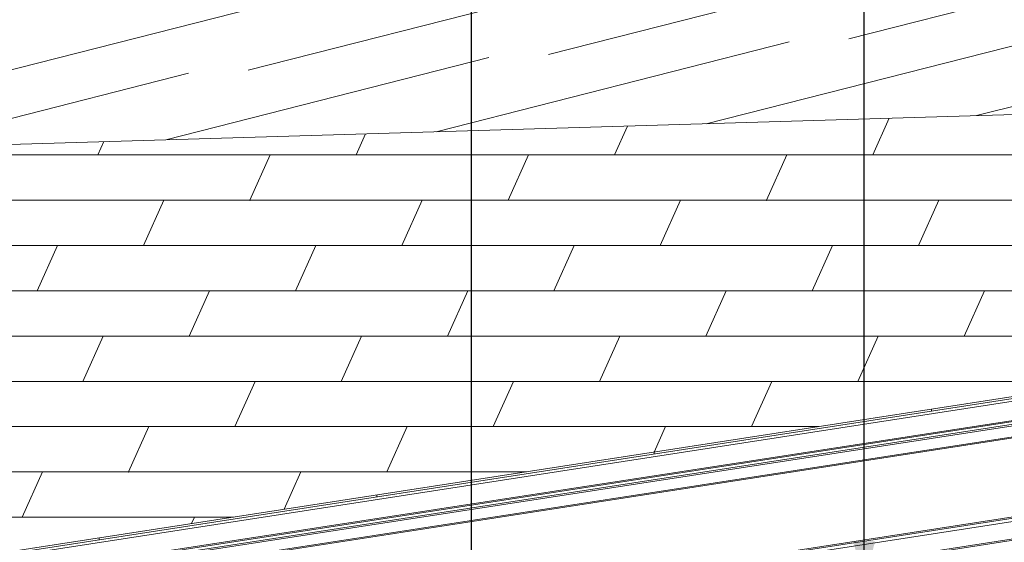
# Model space of a CAD drawing. Header units: millimetres. Extents: x -65 to 293624, y -1905 to 31061.
# Tile 251 of 256: x 121997 to 124203, y 24430 to 25601. Entities that reach past the tile are written whole.
import ezdxf

# ---------------------------------------------------------------- set-up
doc = ezdxf.new("R2010")
doc.units = ezdxf.units.MM
doc.header["$MEASUREMENT"] = 0
for name, color, linetype in [('00 Tekst.AR', 7, 'Continuous'), ('1248 Vihmaveerennid.AR', 7, 'Continuous'), ('1263 Katusekate - plekk.AR', 7, 'Continuous')]:
    doc.layers.add(name, color=color, linetype=linetype)
doc.dimstyles.new('GENERATED_STYLE__1', dxfattribs={"dimtxt": 0.18, "dimasz": 91.2, "dimexe": 0.18, "dimexo": 0.0625, "dimgap": 0, "dimtad": 0, "dimtih": 1, "dimtoh": 1, "dimdec": 4, "dimzin": 0, "dimdsep": 46, "dimcen": 0.09, "dimadec": 0, "dimazin": 0, "dimtfac": 1, "dimtdec": 4, "dimtmove": 0, "dimatfit": 3, "dimldrblk": 'ARROWHEAD_5', "dimfxl": 0, "dimtolj": 1, "dimtzin": 0, "dimarcsym": 0})

# ---------------------------------------------------------------- blocks, each defined once
blk = doc.blocks.new('Section Element_1415_3', base_point=(20443.1, 12361.4))
at = {"layer": '1263 Katusekate - plekk.AR', "linetype": 'Continuous', "lineweight": 0, "true_color": 0x000000}
h = blk.add_hatch(dxfattribs=at)
h.set_pattern_fill('Valtsplekk_1_0003', color=178, style=0, pattern_type=2)
h.set_pattern_definition([(14.2581, (89987.18, 24697.27), (-534.76956, 2e-10), [])])
h.paths.add_polyline_path([(131031.9, 26506.4), (115444, 25127.9), (115856.9, 25140.1), (131031.9, 25933)])
blk = doc.blocks.new('Section Element_1428_3', base_point=(20443.1, 12361.4))
at = {"layer": '1248 Vihmaveerennid.AR', "color": 7, "linetype": 'Continuous', "lineweight": 13}
for p, q in [((107381.9, 22154), (129281.9, 25532.6)), ((107388.8, 22149.1), (129261.3, 25523.5)), ((107406.7, 22109.2), (129256.3, 25480)), ((107407, 22106.9), (129256.2, 25477.8)), ((107525.6, 22118.8), (129095.3, 25446.5)), ((107560.2, 22120.9), (129095.3, 25443.3)), ((107563.3, 22094.1), (129095.3, 25416)), ((107565.9, 22097.1), (129095.3, 25418.6)), ((107568, 21915.2), (129117.8, 25239.8)), ((107570.5, 21918.3), (129117.5, 25242.5)), ((115501.9, 23131.8), (129118.5, 25232.5)), ((115501.9, 23092.6), (129122.4, 25194)), ((115501.9, 23089.5), (129122.7, 25190.9))]:
    blk.add_line(p, q, dxfattribs=at)
blk = doc.blocks.new('*X1546', base_point=(20443.1, 12361.4))
at = {"layer": '1263 Katusekate - plekk.AR', "color": 7, "linetype": 'Continuous', "lineweight": 13}
for p, q in [((123945.6, 25380), (123908.9, 25297.9)), ((123358.9, 25362.6), (123330, 25297.9)), ((122772.2, 25345.2), (122751.1, 25297.9)), ((122185.5, 25327.8), (122172.1, 25297.9)), ((122172.1, 25297.9), (121400.2, 25297.9)), ((121593.2, 25297.9), (122365.1, 25297.9)), ((122558.1, 25297.9), (122172.1, 25297.9)), ((122365.1, 25297.9), (122558.1, 25297.9)), ((122558.1, 25297.9), (122512.8, 25196.5)), ((123330, 25297.9), (122558.1, 25297.9)), ((122558.1, 25297.9), (122751.1, 25297.9)), ((122751.1, 25297.9), (123523, 25297.9)), ((123137, 25297.9), (123091.7, 25196.5)), ((123715.9, 25297.9), (123330, 25297.9)), ((123523, 25297.9), (123715.9, 25297.9)), ((123715.9, 25297.9), (123670.7, 25196.5)), ((124487.8, 25297.9), (123715.9, 25297.9)), ((123715.9, 25297.9), (123908.9, 25297.9)), ((123908.9, 25297.9), (124680.8, 25297.9)), ((121354.9, 25196.5), (122126.8, 25196.5)), ((121354.9, 25196.5), (122512.8, 25196.5)), ((122126.8, 25196.5), (122512.8, 25196.5)), ((122319.8, 25196.5), (122274.5, 25095.1)), ((122512.8, 25196.5), (123284.7, 25196.5)), ((122512.8, 25196.5), (123670.7, 25196.5)), ((122898.8, 25196.5), (122853.5, 25095.1)), ((123284.7, 25196.5), (123670.7, 25196.5)), ((123477.7, 25196.5), (123432.4, 25095.1)), ((123670.7, 25196.5), (124442.6, 25196.5)), ((123670.7, 25196.5), (124828.5, 25196.5)), ((124056.6, 25196.5), (124011.3, 25095.1)), ((121309.7, 25095.1), (122467.5, 25095.1)), ((122081.6, 25095.1), (122036.3, 24993.7)), ((122467.5, 25095.1), (123625.4, 25095.1)), ((122660.5, 25095.1), (122615.2, 24993.7)), ((123239.4, 25095.1), (123194.1, 24993.7)), ((123625.4, 25095.1), (124783.2, 25095.1)), ((123818.3, 25095.1), (123773.1, 24993.7)), ((122036.3, 24993.7), (121264.4, 24993.7)), ((121457.3, 24993.7), (122229.3, 24993.7)), ((122422.2, 24993.7), (122036.3, 24993.7)), ((122229.3, 24993.7), (122422.2, 24993.7)), ((122422.2, 24993.7), (122376.9, 24892.3)), ((123194.1, 24993.7), (122422.2, 24993.7)), ((122422.2, 24993.7), (122615.2, 24993.7)), ((122615.2, 24993.7), (123387.1, 24993.7)), ((123001.2, 24993.7), (122955.9, 24892.3)), ((123580.1, 24993.7), (123194.1, 24993.7)), ((123387.1, 24993.7), (123580.1, 24993.7)), ((123580.1, 24993.7), (123534.8, 24892.3)), ((124352, 24993.7), (123580.1, 24993.7)), ((123580.1, 24993.7), (123773.1, 24993.7)), ((123773.1, 24993.7), (124545, 24993.7)), ((124159, 24993.7), (124113.7, 24892.3)), ((121219.1, 24892.3), (122376.9, 24892.3)), ((121991, 24892.3), (122376.9, 24892.3)), ((122184, 24892.3), (122138.7, 24790.9)), ((122376.9, 24892.3), (123148.9, 24892.3)), ((122376.9, 24892.3), (123534.8, 24892.3)), ((122762.9, 24892.3), (122717.6, 24790.9)), ((123148.9, 24892.3), (123534.8, 24892.3)), ((123341.8, 24892.3), (123296.5, 24790.9)), ((123534.8, 24892.3), (124306.7, 24892.3)), ((123534.8, 24892.3), (124692.7, 24892.3)), ((123920.8, 24892.3), (123875.5, 24790.9)), ((121173.8, 24790.9), (122331.7, 24790.9)), ((122331.7, 24790.9), (123489.5, 24790.9)), ((122524.6, 24790.9), (122479.4, 24689.5)), ((123103.6, 24790.9), (123058.3, 24689.5)), ((123489.5, 24790.9), (124444.8, 24790.9)), ((123682.5, 24790.9), (123637.2, 24689.5)), ((121321.5, 24689.5), (122093.4, 24689.5)), ((122286.4, 24689.5), (121900.4, 24689.5)), ((122093.4, 24689.5), (122286.4, 24689.5)), ((122286.4, 24689.5), (122241.1, 24588.1)), ((123058.3, 24689.5), (122286.4, 24689.5)), ((122286.4, 24689.5), (122479.4, 24689.5)), ((122479.4, 24689.5), (123251.3, 24689.5)), ((122865.3, 24689.5), (122820, 24588.1)), ((123444.2, 24689.5), (123058.3, 24689.5)), ((123251.3, 24689.5), (123444.2, 24689.5)), ((123444.2, 24689.5), (123418.7, 24632.4)), ((123788.6, 24689.5), (123444.2, 24689.5)), ((123444.2, 24689.5), (123637.2, 24689.5)), ((123637.2, 24689.5), (123788.6, 24689.5)), ((121083.2, 24588.1), (122241.1, 24588.1)), ((121855.1, 24588.1), (122241.1, 24588.1)), ((122048.1, 24588.1), (122002.8, 24486.7)), ((122241.1, 24588.1), (123013, 24588.1)), ((122241.1, 24588.1), (123132.3, 24588.1)), ((122627, 24588.1), (122589.6, 24504.3)), ((123013, 24588.1), (123132.3, 24588.1)), ((121038, 24486.7), (122195.8, 24486.7)), ((122195.8, 24486.7), (122476, 24486.7)), ((122388.8, 24486.7), (122382.3, 24472.2))]:
    blk.add_line(p, q, dxfattribs=at)
for p in [(122512.8, 25196.5), (122512.8, 25196.5), (122512.8, 25196.5), (122512.8, 25196.5), (123670.7, 25196.5), (123670.7, 25196.5), (123670.7, 25196.5), (123670.7, 25196.5), (122376.9, 24892.3), (122376.9, 24892.3), (122376.9, 24892.3), (122376.9, 24892.3), (123534.8, 24892.3), (123534.8, 24892.3), (123534.8, 24892.3), (123534.8, 24892.3), (122241.1, 24588.1), (122241.1, 24588.1), (122241.1, 24588.1), (122241.1, 24588.1)]:
    blk.add_point(p, dxfattribs=at)
blk = doc.blocks.new('*X1549', base_point=(20443.1, 12361.4))
at = {"layer": '1263 Katusekate - plekk.AR', "color": 7, "linetype": 'Continuous', "lineweight": 13}
for p, q in [((124040.6, 24728.5), (124040.6, 24724)), ((123418.7, 24632.4), (123418.7, 24628.1)), ((122796.9, 24536.3), (122796.9, 24532.2)), ((122175, 24440.2), (122175, 24436.2))]:
    blk.add_line(p, q, dxfattribs=at)
blk = doc.blocks.new('Section Element_1437_3', base_point=(20443.1, 12361.4))
at = {"layer": '1263 Katusekate - plekk.AR', "color": 7, "linetype": 'Continuous', "lineweight": 13}
for p, q in [((107381.9, 22154.5), (129281.9, 25538.3)), ((129281.9, 25538.3), (115644.7, 25133.8))]:
    blk.add_line(p, q, dxfattribs=at)
at = {"layer": '1263 Katusekate - plekk.AR', "lineweight": 0}
for name in ['*X1546', '*X1549']:
    blk.add_blockref(name, (20443.1, 12361.4), dxfattribs=at)
blk = doc.blocks.new('Section Element_1438_3', base_point=(20443.1, 12361.4))
at = {"layer": '1263 Katusekate - plekk.AR', "linetype": 'Continuous', "lineweight": 0, "true_color": 0x000000}
h = blk.add_hatch(dxfattribs=at)
h.set_pattern_fill('Valtsplekk_1_0003', color=178, style=0, pattern_type=2)
h.set_pattern_definition([(14.2581, (115644.65, 25129.05), (-534.7696, 0), [])])
h.paths.add_polyline_path([(115856.9, 25140.1), (118635.4, 25222.5), (127753.6, 25493), (129281.9, 25538.3), (129281.9, 25533.5), (129297, 25536), (129297.1, 25536), (129340.5, 25543.2), (129340.5, 25543.2), (129340.5, 25543.2), (129340.5, 25543.2), (129627.4, 25590.9), (129627.4, 25590.9), (130282.8, 25699.7), (130282.9, 25699.7), (130431.9, 25724.5), (130431.9, 25724.5), (131031.9, 25824.1), (131031.9, 25933)])
blk = doc.blocks.new('ARROWHEAD_5')
at = {"linetype": 'Continuous', "lineweight": 0}
blk.add_hatch(color=0, dxfattribs=at).paths.add_polyline_path([(-1, 0.2679), (0, 0), (-1, -0.2679)])
at = {"color": 0, "linetype": 'Continuous', "lineweight": 0}
blk.add_line((0, 0), (-1, 0), dxfattribs=at)

msp = doc.modelspace()

# ---------------------------------------------------------------- block references
at = {"layer": '1248 Vihmaveerennid.AR', "lineweight": 0}
msp.add_blockref('Section Element_1428_3', (20443.1, 12361.4), dxfattribs=at)
at = {"layer": '1263 Katusekate - plekk.AR', "lineweight": 0}
for name in ['Section Element_1415_3', 'Section Element_1438_3', 'Section Element_1437_3']:
    msp.add_blockref(name, (20443.1, 12361.4), dxfattribs=at)

# ---------------------------------------------------------------- leaders
at = {"layer": '00 Tekst.AR', "color": 7, "linetype": 'Continuous', "lineweight": 13, "annotation_type": 0, "has_hookline": 1}
for points, hookline_direction, text_width in [([(123009.4, 23952.3), (123009.4, 27421.9), (122855.2, 27421.9)], 1, 1197.9), ([(123889.4, 24341.1), (123889.4, 27379.9), (124043.6, 27379.9)], 0, 2104.3)]:
    msp.add_leader(points, dimstyle='GENERATED_STYLE__1', dxfattribs=dict(at, hookline_direction=hookline_direction, text_width=text_width))

doc.saveas('drawing.dxf')
